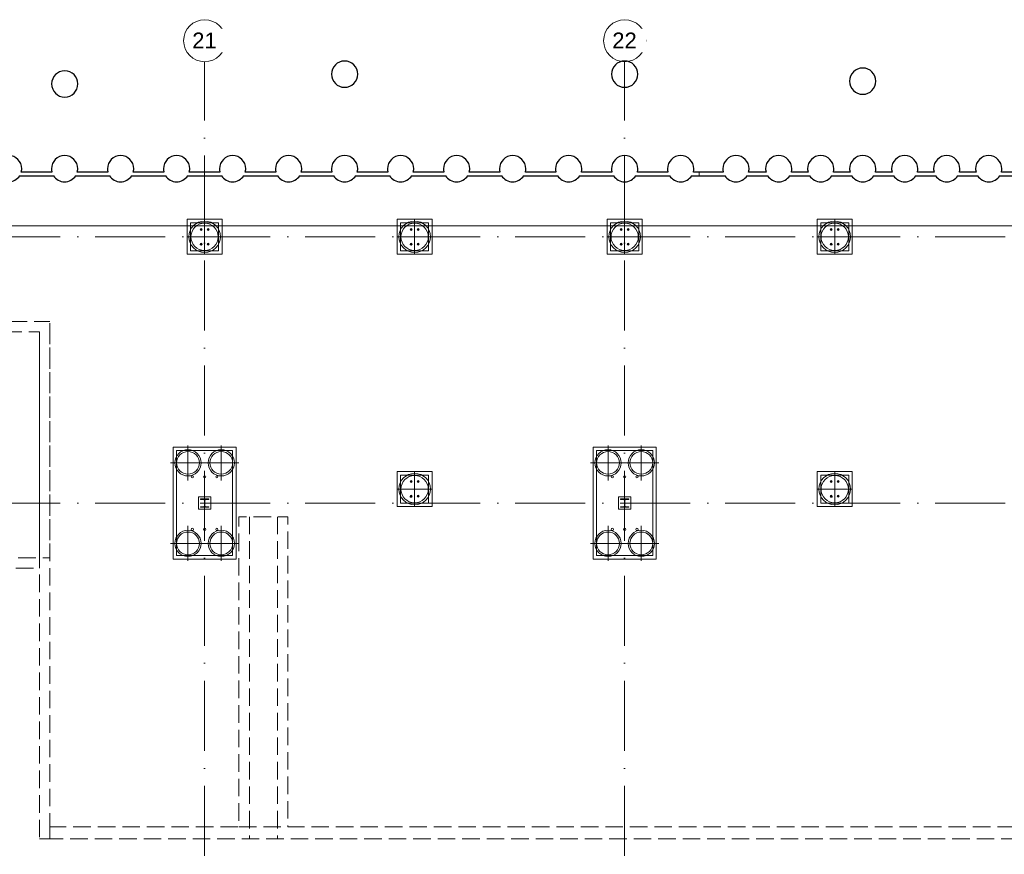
# Model space of a CAD drawing. Header units: millimetres. Extents: x -2694 to 330324, y -17289 to 76899.
# Tile 106 of 142: x 224357 to 252486, y 52551 to 76385. Entities that reach past the tile are written whole.
import ezdxf

# ---------------------------------------------------------------- set-up
doc = ezdxf.new("R2010")
doc.units = ezdxf.units.MM
for name, pattern in [('IMPORT-A_CARA_07', [700, 500, -200]), ('IMPORT-A_CARA_15', [760, 500, -130, 0, -130]), ('Čerchovaná 20mm', [3000, 2000, -500, 0, -500])]:
    doc.linetypes.add(name, pattern=pattern)
for name, color, linetype, lineweight in [('02_0_25386_PODLAHA HALY A ZÁKLADY VESTAVKŮ 4_6_2025_dwg', 8, 'Continuous', 9), ('11542_003_OK-HALA_TaO-1_ET_R01_AciS_2025-04-14_sloupy_dwg', 150, 'Continuous', 9), ('CA_OSY', 5, 'IMPORT-A_CARA_15', 13), ('CA_PODLAHA25', 7, 'Continuous', 13), ('CA_POHHRA18', 9, 'Continuous', 9), ('CA_TEXT35', 62, 'Continuous', 9), ('CA_ZAKLADY25', 7, 'Continuous', 13), ('CA_ZAKLADY5', 1, 'Continuous', 25), ('CA_ZÁKLADY TG', 9, 'Continuous', 25), ('Konstrukční přípoje', 7, 'Continuous', 13), ('SS_HALA_TaO-DODAVKA_STAVEBNI', 140, 'Continuous', 9), ('SS_HALA_TaO-SLOUP', 140, 'Continuous', 9)]:
    doc.layers.add(name, color=color, linetype=linetype, lineweight=lineweight)
doc.styles.add('Arial_1', font='arial.ttf', dxfattribs={"height": 450})

# ---------------------------------------------------------------- blocks, each defined once
blk = doc.blocks.new('02_0_25386_PODLAHA HALY A ZÁKLADY VESTAVKŮ 4_6_2025_dwg_A$Cb66bb888-2769433-BOURÁNÍ STÁVAJÍCÍCH ZÁKLADOVÝCH PRVKŮ')
at = {"layer": 'CA_ZÁKLADY TG', "color": 240, "linetype": 'IMPORT-A_CARA_07', "lineweight": 9}
for p, q in [((41134, 43599), (41134, 34399)), ((41934, 43599), (41934, 34399)), ((40834, 34749), (42234, 34749))]:
    blk.add_line(p, q, dxfattribs=at)
at = {"layer": 'CA_ZÁKLADY TG', "color": 240, "linetype": 'IMPORT-A_CARA_07', "lineweight": 9, "flags": 128}
for points in [[(34034, 42428), (34034, 49179), (34034, 42428), (35434, 42428), (35434, 49179), (35434, 42428), (35434, 34399), (35134, 34399)], [(34034, 42429), (34034, 49179), (35434, 49179)], [(35134, 48879), (35134, 42128), (35134, 48879), (34334, 48879), (34334, 42428)], [(81314, 34399), (35434, 34399), (35434, 34749), (40834, 34749), (40834, 43599), (42234, 43599), (42234, 34749), (76001, 34749)], [(35434, 34749), (35434, 34399), (35134, 34399), (35134, 42428), (35134, 42128), (35134, 42428)], [(15764, 42129), (15764, 40629), (15764, 42129), (35134, 42129)]]:
    blk.add_lwpolyline(points, dxfattribs=at)
blk = doc.blocks.new('02_0_25386_PODLAHA HALY A ZÁKLADY VESTAVKŮ 4_6_2025_dwg-2745952-BOURÁNÍ STÁVAJÍCÍCH ZÁKLADOVÝCH PRVKŮ')
blk.add_blockref('02_0_25386_PODLAHA HALY A ZÁKLADY VESTAVKŮ 4_6_2025_dwg_A$Cb66bb888-2769433-BOURÁNÍ STÁVAJÍCÍCH ZÁKLADOVÝCH PRVKŮ', (2496368, -1778956))
blk = doc.blocks.new('pilota 600 mm - D_750_650-2142282-BOURÁNÍ STÁVAJÍCÍCH ZÁKLADOVÝCH PRVKŮ')
at = {"layer": 'CA_POHHRA18'}
for q in [(0, 500), (-500, 0), (0, -500), (500, 0)]:
    blk.add_line((0, 0), q, dxfattribs=at)
blk = doc.blocks.new('pilota 600 mm - D_750_650-2142283-BOURÁNÍ STÁVAJÍCÍCH ZÁKLADOVÝCH PRVKŮ')
at = {"layer": 'CA_POHHRA18'}
for q in [(0, 500), (-500, 0), (500, 0), (0, -500)]:
    blk.add_line((0, 0), q, dxfattribs=at)
blk = doc.blocks.new('pilota 600 mm - D_900_780-V38-BOURÁNÍ STÁVAJÍCÍCH ZÁKLADOVÝCH PRVKŮ')
at = {"layer": 'CA_POHHRA18'}
for q in [(0, 500), (-500, 0), (0, -500), (500, 0)]:
    blk.add_line((0, 0), q, dxfattribs=at)
blk = doc.blocks.new('pilota 600 mm - D_900_780-2142307-BOURÁNÍ STÁVAJÍCÍCH ZÁKLADOVÝCH PRVKŮ')
at = {"layer": 'CA_POHHRA18'}
for q in [(0, 500), (-500, 0), (0, -500), (500, 0)]:
    blk.add_line((0, 0), q, dxfattribs=at)
blk = doc.blocks.new('11542_003_OK-HALA_TaO-1_ET_R01_AciS_2025-04-14_sloupy_dwg-1858929-BOURÁNÍ STÁVAJÍCÍCH ZÁKLADOVÝCH PRVKŮ')
at = {"layer": '11542_003_OK-HALA_TaO-1_ET_R01_AciS_2025-04-14_sloupy_dwg', "color": 140}
for p, q in [((229520, 62700), (229520, 62683)), ((229760, 62700), (229520, 62700)), ((229520, 62683), (229614, 62683)), ((229614, 62477), (229520, 62477)), ((229520, 62477), (229520, 62460)), ((229520, 62460), (229760, 62460)), ((229635, 62662), (229635, 62498)), ((229645, 62498), (229645, 62662)), ((229666, 62683), (229760, 62683)), ((229760, 62477), (229666, 62477)), ((229760, 62683), (229760, 62700)), ((229760, 62460), (229760, 62477)), ((241520, 62700), (241520, 62683)), ((241760, 62700), (241520, 62700)), ((241520, 62683), (241614, 62683)), ((241614, 62477), (241520, 62477)), ((241520, 62477), (241520, 62460)), ((241520, 62460), (241760, 62460)), ((241635, 62662), (241635, 62498)), ((241645, 62498), (241645, 62662)), ((241666, 62683), (241760, 62683)), ((241760, 62477), (241666, 62477)), ((241760, 62683), (241760, 62700)), ((241760, 62460), (241760, 62477))]:
    blk.add_line(p, q, dxfattribs=at)
for centre, radius, start, end in [((229540, 70395), 13.5, 0, 180), ((229540, 70395), 13.5, 180, 0), ((229740, 70395), 13.5, 180, 0), ((229740, 70395), 13.5, 0, 180), ((235540, 70395), 13.5, 180, 0), ((235540, 70395), 13.5, 0, 180), ((235740, 70395), 13.5, 0, 180), ((235740, 70395), 13.5, 180, 0), ((241540, 70395), 13.5, 0, 180), ((241540, 70395), 13.5, 180, 0), ((241740, 70395), 13.5, 0, 180), ((241740, 70395), 13.5, 180, 0), ((247540, 70395), 13.5, 0, 180), ((247540, 70395), 13.5, 180, 0), ((247740, 70395), 13.5, 180, 0), ((247740, 70395), 13.5, 0, 180), ((229540, 69975), 13.5, 0, 180), ((229540, 69975), 13.5, 180, 0), ((229740, 69975), 13.5, 180, 0), ((229740, 69975), 13.5, 0, 180), ((235540, 69975), 13.5, 180, 0), ((235540, 69975), 13.5, 0, 180), ((235740, 69975), 13.5, 0, 180), ((235740, 69975), 13.5, 180, 0), ((241540, 69975), 13.5, 0, 180), ((241540, 69975), 13.5, 180, 0), ((241740, 69975), 13.5, 0, 180), ((241740, 69975), 13.5, 180, 0), ((247540, 69975), 13.5, 0, 180), ((247540, 69975), 13.5, 180, 0), ((247740, 69975), 13.5, 180, 0), ((247740, 69975), 13.5, 0, 180), ((229290, 63330), 32, 0, 180), ((229290, 63330), 32, 180, 0), ((229640, 63330), 32, 0, 180), ((229640, 63330), 32, 180, 0), ((229990, 63330), 32, 0, 180), ((229990, 63330), 32, 180, 0), ((241290, 63330), 32, 0, 180), ((241290, 63330), 32, 180, 0), ((241640, 63330), 32, 0, 180), ((241640, 63330), 32, 180, 0), ((241990, 63330), 32, 0, 180), ((241990, 63330), 32, 180, 0), ((235540, 63195), 13.5, 180, 0), ((235540, 63195), 13.5, 0, 180), ((235740, 63195), 13.5, 0, 180), ((235740, 63195), 13.5, 180, 0), ((247540, 63195), 13.5, 0, 180), ((247540, 63195), 13.5, 180, 0), ((247740, 63195), 13.5, 180, 0), ((247740, 63195), 13.5, 0, 180), ((235540, 62775), 13.5, 180, 0), ((235540, 62775), 13.5, 0, 180), ((235740, 62775), 13.5, 0, 180), ((235740, 62775), 13.5, 180, 0), ((247540, 62775), 13.5, 0, 180), ((247540, 62775), 13.5, 180, 0), ((247740, 62775), 13.5, 180, 0), ((247740, 62775), 13.5, 0, 180), ((229614, 62662), 21, 0, 90), ((229614, 62498), 21, 270, 0), ((229666, 62662), 21, 90, 180), ((229666, 62498), 21, 180, 270), ((241614, 62662), 21, 0, 90), ((241614, 62498), 21, 270, 0), ((241666, 62662), 21, 90, 180), ((241666, 62498), 21, 180, 270), ((229290, 61830), 32, 0, 180), ((229290, 61830), 32, 180, 0), ((229640, 61830), 32, 0, 180), ((229640, 61830), 32, 180, 0), ((229990, 61830), 32, 0, 180), ((229990, 61830), 32, 180, 0), ((241290, 61830), 32, 0, 180), ((241290, 61830), 32, 180, 0), ((241640, 61830), 32, 0, 180), ((241640, 61830), 32, 180, 0), ((241990, 61830), 32, 0, 180), ((241990, 61830), 32, 180, 0)]:
    blk.add_arc(centre, radius, start, end, dxfattribs=at)
at = {"layer": 'SS_HALA_TaO-DODAVKA_STAVEBNI'}
for centre, radius, start, end in [((229540, 70395), 13.5, 0, 180), ((229540, 70395), 13.5, 180, 0), ((229740, 70395), 13.5, 0, 180), ((229740, 70395), 13.5, 180, 0), ((235540, 70395), 13.5, 0, 180), ((235540, 70395), 13.5, 180, 0), ((235740, 70395), 13.5, 0, 180), ((235740, 70395), 13.5, 180, 0), ((241540, 70395), 13.5, 0, 180), ((241540, 70395), 13.5, 180, 0), ((241740, 70395), 13.5, 0, 180), ((241740, 70395), 13.5, 180, 0), ((247540, 70395), 13.5, 0, 180), ((247540, 70395), 13.5, 180, 0), ((247740, 70395), 13.5, 0, 180), ((247740, 70395), 13.5, 180, 0), ((229540, 69975), 13.5, 0, 180), ((229540, 69975), 13.5, 180, 0), ((229740, 69975), 13.5, 0, 180), ((229740, 69975), 13.5, 180, 0), ((235540, 69975), 13.5, 0, 180), ((235540, 69975), 13.5, 180, 0), ((235740, 69975), 13.5, 0, 180), ((235740, 69975), 13.5, 180, 0), ((241540, 69975), 13.5, 0, 180), ((241540, 69975), 13.5, 180, 0), ((241740, 69975), 13.5, 0, 180), ((241740, 69975), 13.5, 180, 0), ((247540, 69975), 13.5, 0, 180), ((247540, 69975), 13.5, 180, 0), ((247740, 69975), 13.5, 0, 180), ((247740, 69975), 13.5, 180, 0), ((229290, 63330), 32, 0, 180), ((229290, 63330), 32, 180, 0), ((229640, 63330), 32, 0, 180), ((229640, 63330), 32, 180, 0), ((229990, 63330), 32, 0, 180), ((229990, 63330), 32, 180, 0), ((241290, 63330), 32, 0, 180), ((241290, 63330), 32, 180, 0), ((241640, 63330), 32, 0, 180), ((241640, 63330), 32, 180, 0), ((241990, 63330), 32, 0, 180), ((241990, 63330), 32, 180, 0), ((235540, 63195), 13.5, 0, 180), ((235540, 63195), 13.5, 180, 0), ((235740, 63195), 13.5, 0, 180), ((235740, 63195), 13.5, 180, 0), ((247540, 63195), 13.5, 0, 180), ((247540, 63195), 13.5, 180, 0), ((247740, 63195), 13.5, 0, 180), ((247740, 63195), 13.5, 180, 0), ((235540, 62775), 13.5, 0, 180), ((235540, 62775), 13.5, 180, 0), ((235740, 62775), 13.5, 0, 180), ((235740, 62775), 13.5, 180, 0), ((247540, 62775), 13.5, 0, 180), ((247540, 62775), 13.5, 180, 0), ((247740, 62775), 13.5, 0, 180), ((247740, 62775), 13.5, 180, 0), ((229290, 61830), 32, 0, 180), ((229290, 61830), 32, 180, 0), ((229640, 61830), 32, 0, 180), ((229640, 61830), 32, 180, 0), ((229990, 61830), 32, 0, 180), ((229990, 61830), 32, 180, 0), ((241290, 61830), 32, 0, 180), ((241290, 61830), 32, 180, 0), ((241640, 61830), 32, 0, 180), ((241640, 61830), 32, 180, 0), ((241990, 61830), 32, 0, 180), ((241990, 61830), 32, 180, 0)]:
    blk.add_arc(centre, radius, start, end, dxfattribs=at)
at = {"layer": 'SS_HALA_TaO-SLOUP'}
for p, q in [((229520, 62700), (229520, 62683)), ((229760, 62700), (229520, 62700)), ((229520, 62683), (229614, 62683)), ((229614, 62477), (229520, 62477)), ((229520, 62477), (229520, 62460)), ((229520, 62460), (229760, 62460)), ((229635, 62662), (229635, 62498)), ((229645, 62498), (229645, 62662)), ((229666, 62683), (229760, 62683)), ((229760, 62477), (229666, 62477)), ((229760, 62683), (229760, 62700)), ((229760, 62460), (229760, 62477)), ((241520, 62700), (241520, 62683)), ((241760, 62700), (241520, 62700)), ((241520, 62683), (241614, 62683)), ((241614, 62477), (241520, 62477)), ((241520, 62477), (241520, 62460)), ((241520, 62460), (241760, 62460)), ((241635, 62662), (241635, 62498)), ((241645, 62498), (241645, 62662)), ((241666, 62683), (241760, 62683)), ((241760, 62477), (241666, 62477)), ((241760, 62683), (241760, 62700)), ((241760, 62460), (241760, 62477))]:
    blk.add_line(p, q, dxfattribs=at)
for centre, start, end in [((229614, 62662), 0, 90), ((229614, 62498), 270, 0), ((229666, 62662), 90, 180), ((229666, 62498), 180, 270), ((241614, 62662), 0, 90), ((241614, 62498), 270, 0), ((241666, 62662), 90, 180), ((241666, 62498), 180, 270)]:
    blk.add_arc(centre, 21, start, end, dxfattribs=at)
blk = doc.blocks.new('M_Šroub HPM-P - 27_P-1869720-BOURÁNÍ STÁVAJÍCÍCH ZÁKLADOVÝCH PRVKŮ')
at = {"layer": 'Konstrukční přípoje'}
for p, q in [((0, 21), (-18, 10)), ((0, 21), (-18, 10)), ((-18, 10), (0, 21)), ((0, 21), (-18, 10)), ((-18, 10), (-18, -10)), ((-18, 10), (-18, -10)), ((-18, -10), (-18, 10)), ((-18, 10), (-18, -10)), ((18, 10), (0, 21)), ((18, 10), (0, 21)), ((0, 21), (18, 10)), ((18, 10), (0, 21)), ((18, -10), (18, 10)), ((18, -10), (18, 10)), ((18, 10), (18, -10)), ((18, -10), (18, 10)), ((-18, -10), (0, -21)), ((-18, -10), (0, -21)), ((0, -21), (-18, -10)), ((-18, -10), (0, -21)), ((0, -21), (18, -10)), ((0, -21), (18, -10)), ((18, -10), (0, -21)), ((0, -21), (18, -10))]:
    blk.add_line(p, q, dxfattribs=at)
for radius, start, end in [(28, 0, 180), (28, 0, 180), (28, 0, 180), (28, 0, 180), (28, 180, 360), (28, 180, 0), (28, 180, 360), (28, 180, 0), (13.5, 0, 180), (13.5, 0, 180), (13.5, 0, 180), (13.5, 0, 180), (13.5, 0, 180), (13.5, 0, 180), (13.5, 180, 360), (13.5, 180, 360), (13.5, 180, 360), (13.5, 180, 360), (13.5, 180, 360), (13.5, 180, 360), (12.5, 0, 180), (12.5, 0, 180), (12.5, 180, 0), (12.5, 180, 360)]:
    blk.add_arc((0, 0), radius, start, end, dxfattribs=at)
blk = doc.blocks.new('M_Šroub HPM-P - 27_P-1869721-BOURÁNÍ STÁVAJÍCÍCH ZÁKLADOVÝCH PRVKŮ')
at = {"layer": 'Konstrukční přípoje'}
for p, q in [((0, 21), (-18, 10)), ((0, 21), (-18, 10)), ((-18, 10), (0, 21)), ((0, 21), (-18, 10)), ((-18, 10), (-18, -10)), ((-18, 10), (-18, -10)), ((-18, -10), (-18, 10)), ((-18, 10), (-18, -10)), ((18, 10), (0, 21)), ((18, 10), (0, 21)), ((0, 21), (18, 10)), ((18, 10), (0, 21)), ((18, -10), (18, 10)), ((18, -10), (18, 10)), ((18, 10), (18, -10)), ((18, -10), (18, 10)), ((-18, -10), (0, -21)), ((-18, -10), (0, -21)), ((0, -21), (-18, -10)), ((-18, -10), (0, -21)), ((0, -21), (18, -10)), ((0, -21), (18, -10)), ((18, -10), (0, -21)), ((0, -21), (18, -10))]:
    blk.add_line(p, q, dxfattribs=at)
for radius, start, end in [(28, 360, 180), (28, 0, 180), (28, 360, 180), (28, 0, 180), (13.5, 0, 180), (13.5, 360, 180), (13.5, 0, 180), (13.5, 0, 180), (13.5, 0, 180), (13.5, 360, 180), (12.5, 0, 180), (12.5, 0, 180), (28, 180, 360), (28, 180, 360), (28, 180, 360), (28, 180, 360), (13.5, 180, 360), (13.5, 180, 360), (13.5, 180, 360), (13.5, 180, 360), (13.5, 180, 360), (13.5, 180, 360), (12.5, 180, 360), (12.5, 180, 360)]:
    blk.add_arc((0, 0), radius, start, end, dxfattribs=at)
blk = doc.blocks.new('Osnova - Bublina osnovy 12mm-4850-BOURÁNÍ STÁVAJÍCÍCH ZÁKLADOVÝCH PRVKŮ')
at = {"layer": 'CA_TEXT35'}
blk.add_circle((0, 0), 6, dxfattribs=at)

msp = doc.modelspace()

# ---------------------------------------------------------------- linework, layer by layer
at = {"layer": 'CA_OSY', "linetype": 'Čerchovaná 20mm', "lineweight": 9}
for p, q in [((229640, -1496.2), (229640, 75184.5)), ((241640, -1496.2), (241640, 75184.5)), ((-1493.6, 70185), (299971.9, 70185)), ((-1493.6, 62579.9), (299971.9, 62579.9))]:
    msp.add_line(p, q, dxfattribs=at)
at = {"layer": 'CA_PODLAHA25'}
msp.add_line((204945, 70495), (289580, 70495), dxfattribs=at)
at = {"layer": 'CA_ZAKLADY25'}
for p, q in [((225277.8, 72033.1), (224402.3, 72033.1)), ((226877.8, 72033.1), (226002.3, 72033.1)), ((228477.8, 72033.1), (227602.3, 72033.1)), ((230077.8, 72033.1), (229202.3, 72033.1)), ((231677.8, 72033.1), (230802.3, 72033.1)), ((233277.8, 72033.1), (232402.3, 72033.1)), ((234877.8, 72033.1), (234002.3, 72033.1)), ((236477.8, 72033.1), (235602.3, 72033.1)), ((238077.8, 72033.1), (237202.3, 72033.1)), ((239677.8, 72033.1), (238802.3, 72033.1)), ((241277.8, 72033.1), (240402.3, 72033.1)), ((242877.8, 72033.1), (242002.3, 72033.1)), ((243768, 72033.1), (243602.3, 72033.1)), ((243768, 72033.1), (243768, 71929.5)), ((244457.8, 72033.1), (243768, 72033.1)), ((243768, 71929.5), (243768, 72033.1)), ((245677.8, 72033.1), (245182.3, 72033.1)), ((246877.8, 72033.1), (246402.3, 72033.1)), ((248077.8, 72033.1), (247602.3, 72033.1)), ((249277.8, 72033.1), (248802.3, 72033.1)), ((250477.8, 72033.1), (250002.3, 72033.1)), ((251677.8, 72033.1), (251202.3, 72033.1)), ((252877.8, 72033.1), (252402.3, 72033.1)), ((224357, 71929.5), (225323.1, 71929.5)), ((225957, 71929.5), (226923.1, 71929.5)), ((227557, 71929.5), (228523.1, 71929.5)), ((229157, 71929.5), (230123.1, 71929.5)), ((230757, 71929.5), (231723.1, 71929.5)), ((232357, 71929.5), (233323.1, 71929.5)), ((233957, 71929.5), (234923.1, 71929.5)), ((235557, 71929.5), (236523.1, 71929.5)), ((237157, 71929.5), (238123.1, 71929.5)), ((238757, 71929.5), (239723.1, 71929.5)), ((240357, 71929.5), (241323.1, 71929.5)), ((241957, 71929.5), (242923.1, 71929.5)), ((243557, 71929.5), (243768, 71929.5)), ((243768, 71929.5), (244503.1, 71929.5)), ((245137, 71929.5), (245723.1, 71929.5)), ((246357, 71929.5), (246923.1, 71929.5)), ((247557, 71929.5), (248123.1, 71929.5)), ((248757, 71929.5), (249323.1, 71929.5)), ((249957, 71929.5), (250523.1, 71929.5)), ((251157, 71929.5), (251723.1, 71929.5)), ((252357, 71929.5), (252923.1, 71929.5)), ((230040, 70585), (229240, 70585)), ((229240, 70585), (229240, 69785)), ((229240, 69785), (229240, 70585)), ((229240, 70585), (230040, 70585)), ((230040, 69785), (230040, 70585)), ((230040, 70585), (230040, 69785)), ((236040, 70585), (235240, 70585)), ((235240, 70585), (235240, 69785)), ((235240, 69785), (235240, 70585)), ((235240, 70585), (236040, 70585)), ((236040, 69785), (236040, 70585)), ((236040, 70585), (236040, 69785)), ((242040, 70585), (241240, 70585)), ((241240, 70585), (241240, 69785)), ((241240, 69785), (241240, 70585)), ((241240, 70585), (242040, 70585)), ((242040, 69785), (242040, 70585)), ((242040, 70585), (242040, 69785)), ((248040, 70585), (247240, 70585)), ((247240, 70585), (247240, 69785)), ((247240, 69785), (247240, 70585)), ((247240, 70585), (248040, 70585)), ((248040, 69785), (248040, 70585)), ((248040, 70585), (248040, 69785)), ((229240, 69785), (230040, 69785)), ((230040, 69785), (229240, 69785)), ((235240, 69785), (236040, 69785)), ((236040, 69785), (235240, 69785)), ((241240, 69785), (242040, 69785)), ((242040, 69785), (241240, 69785)), ((247240, 69785), (248040, 69785)), ((248040, 69785), (247240, 69785)), ((230440, 64080.3), (228840, 64080.3)), ((228840, 64080.3), (228840, 61080.3)), ((228840, 61080.3), (228840, 64080.3)), ((228840, 64080.3), (230440, 64080.3)), ((230440, 61080.3), (230440, 64080.3)), ((230440, 64080.3), (230440, 61080.3)), ((242440, 64080.3), (240840, 64080.3)), ((240840, 64080.3), (240840, 61080.3)), ((240840, 61080.3), (240840, 64080.3)), ((240840, 64080.3), (242440, 64080.3)), ((242440, 61080.3), (242440, 64080.3)), ((242440, 64080.3), (242440, 61080.3)), ((236040, 63379.9), (235240, 63379.9)), ((235240, 63379.9), (235240, 62579.9)), ((235240, 62579.9), (235240, 63379.9)), ((235240, 63379.9), (236040, 63379.9)), ((236040, 62579.9), (236040, 63379.9)), ((236040, 63379.9), (236040, 62579.9)), ((248040, 63379.9), (247240, 63379.9)), ((247240, 63379.9), (247240, 62579.9)), ((247240, 62579.9), (247240, 63379.9)), ((247240, 63379.9), (248040, 63379.9)), ((248040, 62579.9), (248040, 63379.9)), ((248040, 63379.9), (248040, 62579.9)), ((229465, 62755.3), (229815, 62755.3)), ((229465, 62405.3), (229465, 62755.3)), ((229815, 62755.3), (229465, 62755.3)), ((229465, 62755.3), (229465, 62405.3)), ((229815, 62755.3), (229815, 62405.3)), ((229815, 62405.3), (229815, 62755.3)), ((241465, 62755.3), (241815, 62755.3)), ((241465, 62405.3), (241465, 62755.3)), ((241815, 62755.3), (241465, 62755.3)), ((241465, 62755.3), (241465, 62405.3)), ((241815, 62755.3), (241815, 62405.3)), ((241815, 62405.3), (241815, 62755.3)), ((235240, 62579.9), (236040, 62579.9)), ((236040, 62579.9), (235240, 62579.9)), ((247240, 62579.9), (248040, 62579.9)), ((248040, 62579.9), (247240, 62579.9)), ((229815, 62405.3), (229465, 62405.3)), ((229465, 62405.3), (229815, 62405.3)), ((241815, 62405.3), (241465, 62405.3)), ((241465, 62405.3), (241815, 62405.3)), ((228840, 61080.3), (230440, 61080.3)), ((230440, 61080.3), (228840, 61080.3)), ((240840, 61080.3), (242440, 61080.3)), ((242440, 61080.3), (240840, 61080.3))]:
    msp.add_line(p, q, dxfattribs=at)
at = {"layer": 'CA_ZAKLADY25', "lineweight": 9}
for p, q in [((229140, 69685), (229140, 70685)), ((229140, 70685), (230140, 70685)), ((230140, 70685), (229140, 70685)), ((229140, 70685), (229140, 69685)), ((230140, 70685), (230140, 69685)), ((230140, 69685), (230140, 70685)), ((235140, 69685), (235140, 70685)), ((235140, 70685), (236140, 70685)), ((236140, 70685), (235140, 70685)), ((235140, 70685), (235140, 69685)), ((236140, 70685), (236140, 69685)), ((236140, 69685), (236140, 70685)), ((241140, 69685), (241140, 70685)), ((241140, 70685), (242140, 70685)), ((242140, 70685), (241140, 70685)), ((241140, 70685), (241140, 69685)), ((242140, 70685), (242140, 69685)), ((242140, 69685), (242140, 70685)), ((247140, 69685), (247140, 70685)), ((247140, 70685), (248140, 70685)), ((248140, 70685), (247140, 70685)), ((247140, 70685), (247140, 69685)), ((248140, 70685), (248140, 69685)), ((248140, 69685), (248140, 70685)), ((230140, 69685), (229140, 69685)), ((229140, 69685), (230140, 69685)), ((236140, 69685), (235140, 69685)), ((235140, 69685), (236140, 69685)), ((242140, 69685), (241140, 69685)), ((241140, 69685), (242140, 69685)), ((248140, 69685), (247140, 69685)), ((247140, 69685), (248140, 69685)), ((228740, 60980.3), (228740, 64180.3)), ((228740, 64180.3), (230540, 64180.3)), ((230540, 64180.3), (228740, 64180.3)), ((228740, 64180.3), (228740, 60980.3)), ((230540, 64180.3), (230540, 60980.3)), ((230540, 60980.3), (230540, 64180.3)), ((240740, 60980.3), (240740, 64180.3)), ((240740, 64180.3), (242540, 64180.3)), ((242540, 64180.3), (240740, 64180.3)), ((240740, 64180.3), (240740, 60980.3)), ((242540, 64180.3), (242540, 60980.3)), ((242540, 60980.3), (242540, 64180.3)), ((235140, 62479.9), (235140, 63479.9)), ((235140, 63479.9), (236140, 63479.9)), ((236140, 63479.9), (235140, 63479.9)), ((235140, 63479.9), (235140, 62479.9)), ((236140, 63479.9), (236140, 62479.9)), ((236140, 62479.9), (236140, 63479.9)), ((247140, 62479.9), (247140, 63479.9)), ((247140, 63479.9), (248140, 63479.9)), ((248140, 63479.9), (247140, 63479.9)), ((247140, 63479.9), (247140, 62479.9)), ((248140, 63479.9), (248140, 62479.9)), ((248140, 62479.9), (248140, 63479.9)), ((236140, 62479.9), (235140, 62479.9)), ((235140, 62479.9), (236140, 62479.9)), ((248140, 62479.9), (247140, 62479.9)), ((247140, 62479.9), (248140, 62479.9)), ((230540, 60980.3), (228740, 60980.3)), ((228740, 60980.3), (230540, 60980.3)), ((242540, 60980.3), (240740, 60980.3)), ((240740, 60980.3), (242540, 60980.3))]:
    msp.add_line(p, q, dxfattribs=at)
at = {"layer": 'CA_ZAKLADY25'}
for centre, start, end in [((233640, 74829.9), 0, 180), ((241640, 74829.9), 0, 180), ((225644.8, 74550.7), 0, 180), ((233640, 74829.9), 180, 360), ((241640, 74829.9), 180, 0), ((248440, 74629.9), 0, 180), ((225644.8, 74550.7), 180, 0), ((248440, 74629.9), 180, 0), ((224040, 72129.9), 0, 180), ((225640, 72129.9), 0, 180), ((227240, 72129.9), 0, 180), ((228840, 72129.9), 0, 180), ((230440, 72129.9), 0, 180), ((232040, 72129.9), 0, 180), ((233640, 72129.9), 0, 180), ((235240, 72129.9), 0, 180), ((236840, 72129.9), 0, 180), ((238440, 72129.9), 0, 180), ((240040, 72129.9), 0, 180), ((241640, 72129.9), 0, 180), ((243240, 72129.9), 0, 180), ((244820, 72129.9), 0, 180), ((246040, 72129.9), 0, 180), ((247240, 72129.9), 0, 180), ((248440, 72129.9), 0, 180), ((249640, 72129.9), 0, 180), ((250840, 72129.9), 0, 180), ((252040, 72129.9), 0, 180), ((224040, 72129.9), 345.03787, 0), ((225640, 72129.9), 180, 194.96213), ((225640, 72129.9), 345.03787, 0), ((227240, 72129.9), 180, 194.96213), ((227240, 72129.9), 345.03787, 0), ((228840, 72129.9), 180, 194.96213), ((228840, 72129.9), 345.03787, 0), ((230440, 72129.9), 180, 194.96213), ((230440, 72129.9), 345.03787, 0), ((232040, 72129.9), 180, 194.96213), ((232040, 72129.9), 345.03787, 0), ((233640, 72129.9), 180, 194.96213), ((233640, 72129.9), 345.03787, 360), ((235240, 72129.9), 180, 194.96213), ((235240, 72129.9), 345.03787, 0), ((236840, 72129.9), 180, 194.96213), ((236840, 72129.9), 345.03787, 0), ((238440, 72129.9), 180, 194.96213), ((238440, 72129.9), 345.03787, 360), ((240040, 72129.9), 180, 194.96213), ((240040, 72129.9), 345.03787, 0), ((241640, 72129.9), 180, 194.96213), ((241640, 72129.9), 345.03787, 0), ((243240, 72129.9), 180, 194.96213), ((243240, 72129.9), 345.03787, 360), ((244820, 72129.9), 180, 194.96213), ((244820, 72129.9), 345.03787, 360), ((246040, 72129.9), 180, 194.96213), ((246040, 72129.9), 345.03787, 360), ((247240, 72129.9), 180, 194.96213), ((247240, 72129.9), 345.03787, 0), ((248440, 72129.9), 180, 194.96213), ((248440, 72129.9), 345.03787, 360), ((249640, 72129.9), 180, 194.96213), ((249640, 72129.9), 345.03787, 0), ((250840, 72129.9), 180, 194.96213), ((250840, 72129.9), 345.03787, 360), ((252040, 72129.9), 180, 194.96213), ((252040, 72129.9), 345.03787, 360), ((224040, 72129.9), 212.29547, 327.70453), ((225640, 72129.9), 212.29547, 327.70453), ((227240, 72129.9), 212.29547, 327.70453), ((228840, 72129.9), 212.29547, 327.70453), ((230440, 72129.9), 212.29547, 327.70453), ((232040, 72129.9), 212.29547, 327.70453), ((233640, 72129.9), 212.29547, 327.70453), ((235240, 72129.9), 212.29547, 327.70453), ((236840, 72129.9), 212.29547, 327.70453), ((238440, 72129.9), 212.29547, 327.70453), ((240040, 72129.9), 212.29547, 327.70453), ((241640, 72129.9), 212.29547, 327.70453), ((243240, 72129.9), 212.29547, 327.70453), ((244820, 72129.9), 212.29547, 327.70453), ((246040, 72129.9), 212.29547, 327.70453), ((247240, 72129.9), 212.29547, 327.70453), ((248440, 72129.9), 212.29547, 327.70453), ((249640, 72129.9), 212.29547, 327.70453), ((250840, 72129.9), 212.29547, 327.70453), ((252040, 72129.9), 212.29547, 327.70453)]:
    msp.add_arc(centre, 375, start, end, dxfattribs=at)
at = {"layer": 'CA_ZAKLADY25', "lineweight": 9}
for centre, radius, start, end in [((229640, 70185), 450, 90, 270), ((229640, 70185), 450, 90, 270), ((229640, 70185), 450, 270, 90), ((229640, 70185), 450, 270, 90), ((235640, 70185), 450, 90, 270), ((235640, 70185), 450, 90, 270), ((235640, 70185), 450, 270, 90), ((235640, 70185), 450, 270, 90), ((241640, 70185), 450, 90, 270), ((241640, 70185), 450, 90, 270), ((241640, 70185), 450, 270, 90), ((241640, 70185), 450, 270, 90), ((247640, 70185), 450, 90, 270), ((247640, 70185), 450, 90, 270), ((247640, 70185), 450, 270, 90), ((247640, 70185), 450, 270, 90), ((229640, 70185), 390, 0, 180), ((229640, 70185), 390, 0, 180), ((235640, 70185), 390, 0, 180), ((235640, 70185), 390, 0, 180), ((241640, 70185), 390, 0, 180), ((241640, 70185), 390, 0, 180), ((247640, 70185), 390, 0, 180), ((247640, 70185), 390, 0, 180), ((229640, 70185), 390, 180, 0), ((229640, 70185), 390, 180, 0), ((235640, 70185), 390, 180, 0), ((235640, 70185), 390, 180, 0), ((241640, 70185), 390, 180, 0), ((241640, 70185), 390, 180, 0), ((247640, 70185), 390, 180, 0), ((247640, 70185), 390, 180, 0), ((229165, 63729.9), 375, 0, 180), ((229165, 63729.9), 375, 0, 180), ((229165, 63729.9), 325, 90, 270), ((229165, 63729.9), 325, 90, 270), ((229165, 63729.9), 325, 270, 90), ((229165, 63729.9), 325, 270, 90), ((230115, 63729.9), 375, 0, 180), ((230115, 63729.9), 375, 0, 180), ((230115, 63729.9), 325, 90, 270), ((230115, 63729.9), 325, 90, 270), ((230115, 63729.9), 325, 270, 90), ((230115, 63729.9), 325, 270, 90), ((241165, 63729.9), 375, 0, 180), ((241165, 63729.9), 375, 0, 180), ((241165, 63729.9), 325, 90, 270), ((241165, 63729.9), 325, 90, 270), ((241165, 63729.9), 325, 270, 90), ((241165, 63729.9), 325, 270, 90), ((242115, 63729.9), 375, 0, 180), ((242115, 63729.9), 375, 0, 180), ((242115, 63729.9), 325, 90, 270), ((242115, 63729.9), 325, 90, 270), ((242115, 63729.9), 325, 270, 90), ((242115, 63729.9), 325, 270, 90), ((229165, 63729.9), 375, 180, 0), ((229165, 63729.9), 375, 180, 0), ((230115, 63729.9), 375, 180, 0), ((230115, 63729.9), 375, 180, 0), ((241165, 63729.9), 375, 180, 0), ((241165, 63729.9), 375, 180, 0), ((242115, 63729.9), 375, 180, 0), ((242115, 63729.9), 375, 180, 0), ((235640, 62979.9), 450, 0, 180), ((235640, 62979.9), 450, 0, 180), ((235640, 62979.9), 390, 90, 270), ((235640, 62979.9), 390, 90, 270), ((235640, 62979.9), 390, 270, 90), ((235640, 62979.9), 390, 270, 90), ((247640, 62979.9), 450, 0, 180), ((247640, 62979.9), 450, 0, 180), ((247640, 62979.9), 390, 90, 270), ((247640, 62979.9), 390, 90, 270), ((247640, 62979.9), 390, 270, 90), ((247640, 62979.9), 390, 270, 90), ((235640, 62979.9), 450, 180, 0), ((235640, 62979.9), 450, 180, 0), ((247640, 62979.9), 450, 180, 0), ((247640, 62979.9), 450, 180, 0), ((229165, 61429.9), 375, 0, 180), ((229165, 61429.9), 375, 0, 180), ((229165, 61429.9), 325, 90, 270), ((229165, 61429.9), 325, 90, 270), ((229165, 61429.9), 325, 270, 90), ((229165, 61429.9), 325, 270, 90), ((230115, 61429.9), 375, 0, 180), ((230115, 61429.9), 375, 0, 180), ((230115, 61429.9), 325, 90, 270), ((230115, 61429.9), 325, 90, 270), ((230115, 61429.9), 325, 270, 90), ((230115, 61429.9), 325, 270, 90), ((241165, 61429.9), 375, 0, 180), ((241165, 61429.9), 375, 0, 180), ((241165, 61429.9), 325, 90, 270), ((241165, 61429.9), 325, 90, 270), ((241165, 61429.9), 325, 270, 90), ((241165, 61429.9), 325, 270, 90), ((242115, 61429.9), 375, 0, 180), ((242115, 61429.9), 375, 0, 180), ((242115, 61429.9), 325, 90, 270), ((242115, 61429.9), 325, 90, 270), ((242115, 61429.9), 325, 270, 90), ((242115, 61429.9), 325, 270, 90), ((229165, 61429.9), 375, 180, 0), ((229165, 61429.9), 375, 180, 0), ((230115, 61429.9), 375, 180, 0), ((230115, 61429.9), 375, 180, 0), ((241165, 61429.9), 375, 180, 0), ((241165, 61429.9), 375, 180, 0), ((242115, 61429.9), 375, 180, 0), ((242115, 61429.9), 375, 180, 0)]:
    msp.add_arc(centre, radius, start, end, dxfattribs=at)
at = {"layer": 'CA_ZAKLADY5'}
for p, q in [((225277.8, 72033.1), (224402.3, 72033.1)), ((226877.8, 72033.1), (226002.3, 72033.1)), ((228477.8, 72033.1), (227602.3, 72033.1)), ((230077.8, 72033.1), (229202.3, 72033.1)), ((231677.8, 72033.1), (230802.3, 72033.1)), ((233277.8, 72033.1), (232402.3, 72033.1)), ((234877.8, 72033.1), (234002.3, 72033.1)), ((236477.8, 72033.1), (235602.3, 72033.1)), ((238077.8, 72033.1), (237202.3, 72033.1)), ((239677.8, 72033.1), (238802.3, 72033.1)), ((241277.8, 72033.1), (240402.3, 72033.1)), ((242877.8, 72033.1), (242002.3, 72033.1)), ((244457.8, 72033.1), (243602.3, 72033.1)), ((245677.8, 72033.1), (245182.3, 72033.1)), ((246877.8, 72033.1), (246402.3, 72033.1)), ((248077.8, 72033.1), (247602.3, 72033.1)), ((249277.8, 72033.1), (248802.3, 72033.1)), ((250477.8, 72033.1), (250002.3, 72033.1)), ((251677.8, 72033.1), (251202.3, 72033.1)), ((252877.8, 72033.1), (252402.3, 72033.1)), ((224357, 71929.5), (225323.1, 71929.5)), ((225957, 71929.5), (226923.1, 71929.5)), ((227557, 71929.5), (228523.1, 71929.5)), ((229157, 71929.5), (230123.1, 71929.5)), ((230757, 71929.5), (231723.1, 71929.5)), ((232357, 71929.5), (233323.1, 71929.5)), ((233957, 71929.5), (234923.1, 71929.5)), ((235557, 71929.5), (236523.1, 71929.5)), ((237157, 71929.5), (238123.1, 71929.5)), ((238757, 71929.5), (239723.1, 71929.5)), ((240357, 71929.5), (241323.1, 71929.5)), ((241957, 71929.5), (242923.1, 71929.5)), ((243557, 71929.5), (244503.1, 71929.5)), ((245137, 71929.5), (245723.1, 71929.5)), ((246357, 71929.5), (246923.1, 71929.5)), ((247557, 71929.5), (248123.1, 71929.5)), ((248757, 71929.5), (249323.1, 71929.5)), ((249957, 71929.5), (250523.1, 71929.5)), ((251157, 71929.5), (251723.1, 71929.5)), ((252357, 71929.5), (252923.1, 71929.5))]:
    msp.add_line(p, q, dxfattribs=at)
for centre, start, end in [((233640, 74829.9), 0, 180), ((241640, 74829.9), 0, 180), ((225644.8, 74550.7), 0, 180), ((233640, 74829.9), 180, 0), ((241640, 74829.9), 180, 0), ((248440, 74629.9), 0, 180), ((225644.8, 74550.7), 180, 0), ((248440, 74629.9), 180, 0), ((224040, 72129.9), 0, 180), ((225640, 72129.9), 0, 180), ((227240, 72129.9), 0, 180), ((228840, 72129.9), 0, 180), ((230440, 72129.9), 0, 180), ((232040, 72129.9), 0, 180), ((233640, 72129.9), 0, 180), ((235240, 72129.9), 0, 180), ((236840, 72129.9), 0, 180), ((238440, 72129.9), 0, 180), ((240040, 72129.9), 0, 180), ((241640, 72129.9), 0, 180), ((243240, 72129.9), 0, 180), ((244820, 72129.9), 0, 180), ((246040, 72129.9), 0, 180), ((247240, 72129.9), 0, 180), ((248440, 72129.9), 0, 180), ((249640, 72129.9), 0, 180), ((250840, 72129.9), 0, 180), ((252040, 72129.9), 0, 180), ((224040, 72129.9), 345.03787, 0), ((225640, 72129.9), 180, 194.96213), ((225640, 72129.9), 345.03787, 0), ((227240, 72129.9), 180, 194.96213), ((227240, 72129.9), 345.03787, 0), ((228840, 72129.9), 180, 194.96213), ((228840, 72129.9), 345.03787, 0), ((230440, 72129.9), 180, 194.96213), ((230440, 72129.9), 345.03787, 0), ((232040, 72129.9), 180, 194.96213), ((232040, 72129.9), 345.03787, 0), ((233640, 72129.9), 180, 194.96213), ((233640, 72129.9), 345.03787, 0), ((235240, 72129.9), 180, 194.96213), ((235240, 72129.9), 345.03787, 0), ((236840, 72129.9), 180, 194.96213), ((236840, 72129.9), 345.03787, 0), ((238440, 72129.9), 180, 194.96213), ((238440, 72129.9), 345.03787, 0), ((240040, 72129.9), 180, 194.96213), ((240040, 72129.9), 345.03787, 0), ((241640, 72129.9), 180, 194.96213), ((241640, 72129.9), 345.03787, 0), ((243240, 72129.9), 180, 194.96213), ((243240, 72129.9), 345.03787, 0), ((244820, 72129.9), 180, 194.96213), ((244820, 72129.9), 345.03787, 0), ((246040, 72129.9), 180, 194.96213), ((246040, 72129.9), 345.03787, 0), ((247240, 72129.9), 180, 194.96213), ((247240, 72129.9), 345.03787, 0), ((248440, 72129.9), 180, 194.96213), ((248440, 72129.9), 345.03787, 0), ((249640, 72129.9), 180, 194.96213), ((249640, 72129.9), 345.03787, 0), ((250840, 72129.9), 180, 194.96213), ((250840, 72129.9), 345.03787, 0), ((252040, 72129.9), 180, 194.96213), ((252040, 72129.9), 345.03787, 0), ((224040, 72129.9), 212.29547, 327.70453), ((225640, 72129.9), 212.29547, 327.70453), ((227240, 72129.9), 212.29547, 327.70453), ((228840, 72129.9), 212.29547, 327.70453), ((230440, 72129.9), 212.29547, 327.70453), ((232040, 72129.9), 212.29547, 327.70453), ((233640, 72129.9), 212.29547, 327.70453), ((235240, 72129.9), 212.29547, 327.70453), ((236840, 72129.9), 212.29547, 327.70453), ((238440, 72129.9), 212.29547, 327.70453), ((240040, 72129.9), 212.29547, 327.70453), ((241640, 72129.9), 212.29547, 327.70453), ((243240, 72129.9), 212.29547, 327.70453), ((244820, 72129.9), 212.29547, 327.70453), ((246040, 72129.9), 212.29547, 327.70453), ((247240, 72129.9), 212.29547, 327.70453), ((248440, 72129.9), 212.29547, 327.70453), ((249640, 72129.9), 212.29547, 327.70453), ((250840, 72129.9), 212.29547, 327.70453), ((252040, 72129.9), 212.29547, 327.70453)]:
    msp.add_arc(centre, 375, start, end, dxfattribs=at)

# ---------------------------------------------------------------- block references
at = {"layer": '02_0_25386_PODLAHA HALY A ZÁKLADY VESTAVKŮ 4_6_2025_dwg', "color": 240, "linetype": 'IMPORT-A_CARA_07'}
msp.add_blockref('02_0_25386_PODLAHA HALY A ZÁKLADY VESTAVKŮ 4_6_2025_dwg-2745952-BOURÁNÍ STÁVAJÍCÍCH ZÁKLADOVÝCH PRVKŮ', (-2306582.6, 1797547.1), dxfattribs=at)
at = {"layer": '11542_003_OK-HALA_TaO-1_ET_R01_AciS_2025-04-14_sloupy_dwg', "color": 140}
msp.add_blockref('11542_003_OK-HALA_TaO-1_ET_R01_AciS_2025-04-14_sloupy_dwg-1858929-BOURÁNÍ STÁVAJÍCÍCH ZÁKLADOVÝCH PRVKŮ', (0, 0), dxfattribs=at)
at = {"layer": 'CA_POHHRA18'}
for name, p, rotation in [('pilota 600 mm - D_900_780-2142307-BOURÁNÍ STÁVAJÍCÍCH ZÁKLADOVÝCH PRVKŮ', (229640, 70185), 270.000000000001), ('pilota 600 mm - D_900_780-2142307-BOURÁNÍ STÁVAJÍCÍCH ZÁKLADOVÝCH PRVKŮ', (235640, 70185), 270.000000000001), ('pilota 600 mm - D_900_780-2142307-BOURÁNÍ STÁVAJÍCÍCH ZÁKLADOVÝCH PRVKŮ', (241640, 70185), 270.000000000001), ('pilota 600 mm - D_900_780-2142307-BOURÁNÍ STÁVAJÍCÍCH ZÁKLADOVÝCH PRVKŮ', (247640, 70185), 270.000000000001), ('pilota 600 mm - D_750_650-2142283-BOURÁNÍ STÁVAJÍCÍCH ZÁKLADOVÝCH PRVKŮ', (230115, 63729.9), 180), ('pilota 600 mm - D_750_650-2142283-BOURÁNÍ STÁVAJÍCÍCH ZÁKLADOVÝCH PRVKŮ', (242115, 63729.9), 180), ('pilota 600 mm - D_900_780-V38-BOURÁNÍ STÁVAJÍCÍCH ZÁKLADOVÝCH PRVKŮ', (235640, 62979.9), 180), ('pilota 600 mm - D_900_780-V38-BOURÁNÍ STÁVAJÍCÍCH ZÁKLADOVÝCH PRVKŮ', (247640, 62979.9), 180), ('pilota 600 mm - D_750_650-2142282-BOURÁNÍ STÁVAJÍCÍCH ZÁKLADOVÝCH PRVKŮ', (230115, 61429.9), 180), ('pilota 600 mm - D_750_650-2142282-BOURÁNÍ STÁVAJÍCÍCH ZÁKLADOVÝCH PRVKŮ', (242115, 61429.9), 180)]:
    msp.add_blockref(name, p, dxfattribs=dict(at, rotation=rotation))
for name, p in [('pilota 600 mm - D_750_650-2142282-BOURÁNÍ STÁVAJÍCÍCH ZÁKLADOVÝCH PRVKŮ', (229165, 63729.9)), ('pilota 600 mm - D_750_650-2142282-BOURÁNÍ STÁVAJÍCÍCH ZÁKLADOVÝCH PRVKŮ', (241165, 63729.9)), ('pilota 600 mm - D_750_650-2142283-BOURÁNÍ STÁVAJÍCÍCH ZÁKLADOVÝCH PRVKŮ', (229165, 61429.9)), ('pilota 600 mm - D_750_650-2142283-BOURÁNÍ STÁVAJÍCÍCH ZÁKLADOVÝCH PRVKŮ', (241165, 61429.9))]:
    msp.add_blockref(name, p, dxfattribs=at)
at = {"layer": 'CA_TEXT35', "xscale": 99.99999999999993, "yscale": 99.99999999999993, "zscale": 99.99999999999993}
for p in [(229640, 75784.5), (241640, 75784.5)]:
    msp.add_blockref('Osnova - Bublina osnovy 12mm-4850-BOURÁNÍ STÁVAJÍCÍCH ZÁKLADOVÝCH PRVKŮ', p, dxfattribs=at)
at = {"layer": 'Konstrukční přípoje', "rotation": 180}
for name, p in [('M_Šroub HPM-P - 27_P-1869720-BOURÁNÍ STÁVAJÍCÍCH ZÁKLADOVÝCH PRVKŮ', (229540, 70395.6)), ('M_Šroub HPM-P - 27_P-1869720-BOURÁNÍ STÁVAJÍCÍCH ZÁKLADOVÝCH PRVKŮ', (235540, 70395.6)), ('M_Šroub HPM-P - 27_P-1869720-BOURÁNÍ STÁVAJÍCÍCH ZÁKLADOVÝCH PRVKŮ', (241540, 70395.6)), ('M_Šroub HPM-P - 27_P-1869720-BOURÁNÍ STÁVAJÍCÍCH ZÁKLADOVÝCH PRVKŮ', (247540, 70395.6)), ('M_Šroub HPM-P - 27_P-1869721-BOURÁNÍ STÁVAJÍCÍCH ZÁKLADOVÝCH PRVKŮ', (229540, 69975.6)), ('M_Šroub HPM-P - 27_P-1869721-BOURÁNÍ STÁVAJÍCÍCH ZÁKLADOVÝCH PRVKŮ', (235540, 69975.6)), ('M_Šroub HPM-P - 27_P-1869721-BOURÁNÍ STÁVAJÍCÍCH ZÁKLADOVÝCH PRVKŮ', (241540, 69975.6)), ('M_Šroub HPM-P - 27_P-1869721-BOURÁNÍ STÁVAJÍCÍCH ZÁKLADOVÝCH PRVKŮ', (247540, 69975.6)), ('M_Šroub HPM-P - 27_P-1869720-BOURÁNÍ STÁVAJÍCÍCH ZÁKLADOVÝCH PRVKŮ', (235540, 63195.6)), ('M_Šroub HPM-P - 27_P-1869720-BOURÁNÍ STÁVAJÍCÍCH ZÁKLADOVÝCH PRVKŮ', (247540, 63195.6)), ('M_Šroub HPM-P - 27_P-1869721-BOURÁNÍ STÁVAJÍCÍCH ZÁKLADOVÝCH PRVKŮ', (235540, 62775.6)), ('M_Šroub HPM-P - 27_P-1869721-BOURÁNÍ STÁVAJÍCÍCH ZÁKLADOVÝCH PRVKŮ', (247540, 62775.6))]:
    msp.add_blockref(name, p, dxfattribs=at)
at = {"layer": 'Konstrukční přípoje'}
for name, p in [('M_Šroub HPM-P - 27_P-1869721-BOURÁNÍ STÁVAJÍCÍCH ZÁKLADOVÝCH PRVKŮ', (229740, 70395.6)), ('M_Šroub HPM-P - 27_P-1869721-BOURÁNÍ STÁVAJÍCÍCH ZÁKLADOVÝCH PRVKŮ', (235740, 70395.6)), ('M_Šroub HPM-P - 27_P-1869721-BOURÁNÍ STÁVAJÍCÍCH ZÁKLADOVÝCH PRVKŮ', (241740, 70395.6)), ('M_Šroub HPM-P - 27_P-1869721-BOURÁNÍ STÁVAJÍCÍCH ZÁKLADOVÝCH PRVKŮ', (247740, 70395.6)), ('M_Šroub HPM-P - 27_P-1869720-BOURÁNÍ STÁVAJÍCÍCH ZÁKLADOVÝCH PRVKŮ', (229740, 69975.6)), ('M_Šroub HPM-P - 27_P-1869720-BOURÁNÍ STÁVAJÍCÍCH ZÁKLADOVÝCH PRVKŮ', (235740, 69975.6)), ('M_Šroub HPM-P - 27_P-1869720-BOURÁNÍ STÁVAJÍCÍCH ZÁKLADOVÝCH PRVKŮ', (241740, 69975.6)), ('M_Šroub HPM-P - 27_P-1869720-BOURÁNÍ STÁVAJÍCÍCH ZÁKLADOVÝCH PRVKŮ', (247740, 69975.6)), ('M_Šroub HPM-P - 27_P-1869721-BOURÁNÍ STÁVAJÍCÍCH ZÁKLADOVÝCH PRVKŮ', (235740, 63195.6)), ('M_Šroub HPM-P - 27_P-1869721-BOURÁNÍ STÁVAJÍCÍCH ZÁKLADOVÝCH PRVKŮ', (247740, 63195.6)), ('M_Šroub HPM-P - 27_P-1869720-BOURÁNÍ STÁVAJÍCÍCH ZÁKLADOVÝCH PRVKŮ', (235740, 62775.6)), ('M_Šroub HPM-P - 27_P-1869720-BOURÁNÍ STÁVAJÍCÍCH ZÁKLADOVÝCH PRVKŮ', (247740, 62775.6))]:
    msp.add_blockref(name, p, dxfattribs=at)

# ---------------------------------------------------------------- next in the draw order: texts
at = {"layer": 'CA_TEXT35', "char_height": 450, "width": 849.789, "attachment_point": 1, "style": 'Arial_1', "bg_fill": 3, "box_fill_scale": 1.25, "bg_fill_color": 256, "bg_fill_true_color": 13158600, "bg_fill_transparency": 0}
for s, insert in [('21', (229285.9, 76017.1)), ('22', (241285.9, 76017.1))]:
    msp.add_mtext(s, dxfattribs=dict(at, insert=insert))

doc.saveas('drawing.dxf')
